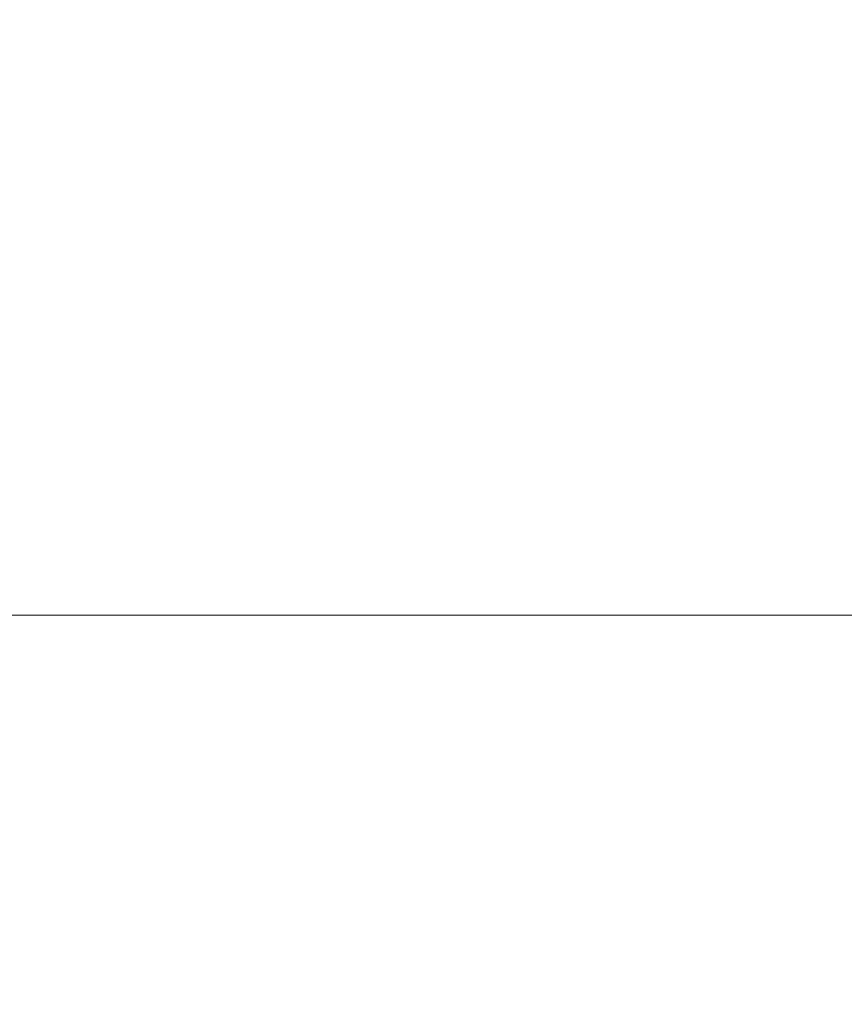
# Model space of a CAD drawing. Header units: centimetres. Extents: x -26.3 to 27.5, y 4.2 to 67.9.
# Tile 172 of 256: x -8.2315 to -8.2006, y 5.8857 to 5.9225. Entities that reach past the tile are written whole.
import ezdxf

# ---------------------------------------------------------------- set-up
doc = ezdxf.new("R2010")
doc.units = ezdxf.units.CM
doc.header["$LTSCALE"] = 2.54
doc.layers.add('Lucido design-1', color=7, linetype='Continuous')

# ---------------------------------------------------------------- blocks, each defined once
blk = doc.blocks.new('Gruppo-2-1')
at = {"color": 7, "linetype": 'Continuous', "lineweight": 9}
for points, invisible_edges in [([(-8.202713, 5.926642, -1147.861861), (-8.20164, 5.92296, -1147.861861), (-8.203601, 5.922435, -1147.865425), (-8.204649, 5.926031, -1147.865425)], 15), ([(-8.200697, 5.9265, -1111.758213), (-8.199658, 5.922834, -1111.758213), (-8.201481, 5.922359, -1111.761861), (-8.202498, 5.925949, -1111.761861)], 15), ([(-8.223801, 5.926198, -1147.887573), (-8.222727, 5.923437, -1147.887573), (-8.225588, 5.922396, -1147.890276), (-8.226614, 5.925033, -1147.890276)], 15), ([(-8.214783, 5.926328, -1147.878734), (-8.213712, 5.923174, -1147.878734), (-8.216287, 5.922362, -1147.881797), (-8.21732, 5.925405, -1147.881797)], 15), ([(-8.204649, 5.926031, -1147.865425), (-8.203601, 5.922435, -1147.865425), (-8.205699, 5.921873, -1147.8689), (-8.206721, 5.925378, -1147.8689)], 15), ([(-8.202498, 5.925949, -1111.761861), (-8.201481, 5.922359, -1111.761861), (-8.203446, 5.921847, -1111.765425), (-8.204439, 5.925354, -1111.765425)], 15), ([(-8.230304, 5.925631, -1111.792851), (-8.229276, 5.923222, -1111.792851), (-8.232334, 5.921993, -1111.795328), (-8.233307, 5.924273, -1111.795328)], 15), ([(-8.223529, 5.925531, -1111.787573), (-8.222511, 5.922834, -1111.787573), (-8.225382, 5.92182, -1111.790276), (-8.226354, 5.924396, -1111.790276)], 15), ([(-8.21732, 5.925405, -1147.881797), (-8.216287, 5.922362, -1147.881797), (-8.218976, 5.921514, -1147.884745), (-8.219969, 5.924441, -1147.884745)], 15), ([(-8.21454, 5.92565, -1111.778734), (-8.213525, 5.922572, -1111.778734), (-8.216106, 5.921781, -1111.781797), (-8.217085, 5.924751, -1111.781797)], 15), ([(-25.986537, 5.925376, -1111.017382), (-25.986537, 5.921853, -1111.016546), (27.113463, 5.921853, -1111.016546), (27.113463, 5.925376, -1111.017382)], 10), ([(-25.986537, 5.925376, -1147.117382), (-25.986537, 5.921853, -1147.116546), (27.113463, 5.921853, -1147.116546), (27.113463, 5.925376, -1147.117382)], 10), ([(-8.226614, 5.925033, -1147.890276), (-8.225588, 5.922396, -1147.890276), (-8.228547, 5.921319, -1147.892851), (-8.229523, 5.923828, -1147.892851)], 15), ([(-8.206721, 5.925378, -1147.8689), (-8.205699, 5.921873, -1147.8689), (-8.207931, 5.921274, -1147.87228), (-8.208925, 5.924683, -1147.87228)], 15), ([(-8.204439, 5.925354, -1111.765425), (-8.203446, 5.921847, -1111.765425), (-8.205548, 5.9213, -1111.7689), (-8.206516, 5.924718, -1111.7689)], 15), ([(-8.217085, 5.924751, -1111.781797), (-8.216106, 5.921781, -1111.781797), (-8.218802, 5.920956, -1111.784745), (-8.219744, 5.923812, -1111.784745)], 15), ([(-8.208925, 5.924683, -1147.87228), (-8.207931, 5.921274, -1147.87228), (-8.210293, 5.920642, -1147.87556), (-8.211257, 5.923948, -1147.87556)], 15), ([(-8.206516, 5.924718, -1111.7689), (-8.205548, 5.9213, -1111.7689), (-8.207784, 5.920718, -1111.77228), (-8.208726, 5.924042, -1111.77228)], 15), ([(-8.226354, 5.924396, -1111.790276), (-8.225382, 5.92182, -1111.790276), (-8.228351, 5.920771, -1111.792851), (-8.229276, 5.923222, -1111.792851)], 15), ([(-8.219969, 5.924441, -1147.884745), (-8.218976, 5.921514, -1147.884745), (-8.221775, 5.920632, -1147.887573), (-8.222727, 5.923437, -1147.887573)], 15), ([(-8.211257, 5.923948, -1147.87556), (-8.210293, 5.920642, -1147.87556), (-8.21278, 5.919975, -1147.878734), (-8.213712, 5.923174, -1147.878734)], 15), ([(-8.208726, 5.924042, -1111.77228), (-8.207784, 5.920718, -1111.77228), (-8.21015, 5.920102, -1111.77556), (-8.211063, 5.923326, -1111.77556)], 15), ([(-8.229523, 5.923828, -1147.892851), (-8.228547, 5.921319, -1147.892851), (-8.231645, 5.920191, -1147.895328), (-8.232568, 5.922567, -1147.895328)], 15), ([(-8.219744, 5.923812, -1111.784745), (-8.218802, 5.920956, -1111.784745), (-8.221608, 5.920096, -1111.787573), (-8.222511, 5.922834, -1111.787573)], 15), ([(-8.229276, 5.923222, -1111.792851), (-8.228351, 5.920771, -1111.792851), (-8.231459, 5.919673, -1111.795328), (-8.232334, 5.921993, -1111.795328)], 15), ([(-8.222727, 5.923437, -1147.887573), (-8.221775, 5.920632, -1147.887573), (-8.224678, 5.919716, -1147.890276), (-8.225588, 5.922396, -1147.890276)], 15), ([(-8.211063, 5.923326, -1111.77556), (-8.21015, 5.920102, -1111.77556), (-8.212642, 5.919453, -1111.778734), (-8.213525, 5.922572, -1111.778734)], 15), ([(-8.199821, 5.923448, -1147.858213), (-8.19889, 5.919643, -1147.858213), (-8.200729, 5.919235, -1147.861861), (-8.20164, 5.92296, -1147.861861)], 15), ([(-8.222511, 5.922834, -1111.787573), (-8.221608, 5.920096, -1111.787573), (-8.22452, 5.919205, -1111.790276), (-8.225382, 5.92182, -1111.790276)], 15), ([(-8.213712, 5.923174, -1147.878734), (-8.21278, 5.919975, -1147.878734), (-8.215387, 5.919277, -1147.881797), (-8.216287, 5.922362, -1147.881797)], 15), ([(-8.20164, 5.92296, -1147.861861), (-8.200729, 5.919235, -1147.861861), (-8.202711, 5.918796, -1147.865425), (-8.203601, 5.922435, -1147.865425)], 15), ([(-8.199658, 5.922834, -1111.758213), (-8.198777, 5.919126, -1111.758213), (-8.200618, 5.918729, -1111.761861), (-8.201481, 5.922359, -1111.761861)], 15), ([(-8.213525, 5.922572, -1111.778734), (-8.212642, 5.919453, -1111.778734), (-8.215254, 5.918773, -1111.781797), (-8.216106, 5.921781, -1111.781797)], 15), ([(-8.225588, 5.922396, -1147.890276), (-8.224678, 5.919716, -1147.890276), (-8.227682, 5.918769, -1147.892851), (-8.228547, 5.921319, -1147.892851)], 15), ([(-8.216287, 5.922362, -1147.881797), (-8.215387, 5.919277, -1147.881797), (-8.218111, 5.918547, -1147.884745), (-8.218976, 5.921514, -1147.884745)], 15), ([(-8.203601, 5.922435, -1147.865425), (-8.202711, 5.918796, -1147.865425), (-8.204831, 5.918326, -1147.8689), (-8.205699, 5.921873, -1147.8689)], 15), ([(-8.201481, 5.922359, -1111.761861), (-8.200618, 5.918729, -1111.761861), (-8.202602, 5.918301, -1111.765425), (-8.203446, 5.921847, -1111.765425)], 15), ([(27.113463, 5.921201, -1111.016391), (27.113463, 5.921853, -1111.016546), (-25.986537, 5.921853, -1111.016546), (-25.986537, 5.921201, -1111.016391)], 10), ([(27.113463, 5.921201, -1147.116391), (27.113463, 5.921853, -1147.116546), (-25.986537, 5.921853, -1147.116546), (-25.986537, 5.921201, -1147.116391)], 10), ([(-8.232334, 5.921993, -1111.795328), (-8.231459, 5.919673, -1111.795328), (-8.23461, 5.918559, -1111.797632), (-8.235435, 5.920747, -1111.797632)], 15), ([(-8.225382, 5.92182, -1111.790276), (-8.22452, 5.919205, -1111.790276), (-8.22753, 5.918283, -1111.792851), (-8.228351, 5.920771, -1111.792851)], 15), ([(-8.216106, 5.921781, -1111.781797), (-8.215254, 5.918773, -1111.781797), (-8.217983, 5.918062, -1111.784745), (-8.218802, 5.920956, -1111.784745)], 15), ([(-8.205699, 5.921873, -1147.8689), (-8.204831, 5.918326, -1147.8689), (-8.207087, 5.917826, -1147.87228), (-8.207931, 5.921274, -1147.87228)], 15), ([(-8.203446, 5.921847, -1111.765425), (-8.202602, 5.918301, -1111.765425), (-8.204726, 5.917844, -1111.7689), (-8.205548, 5.9213, -1111.7689)], 15), ([(-8.218976, 5.921514, -1147.884745), (-8.218111, 5.918547, -1147.884745), (-8.220946, 5.917787, -1147.887573), (-8.221775, 5.920632, -1147.887573)], 15), ([(-25.986537, 5.921201, -1111.016391), (-25.986537, 5.917575, -1111.015694), (27.113463, 5.917575, -1111.015694), (27.113463, 5.921201, -1111.016391)], 10), ([(-25.986537, 5.921201, -1147.116391), (-25.986537, 5.917575, -1147.115694), (27.113463, 5.917575, -1147.115694), (27.113463, 5.921201, -1147.116391)], 10), ([(-8.228547, 5.921319, -1147.892851), (-8.227682, 5.918769, -1147.892851), (-8.230826, 5.917778, -1147.895328), (-8.231645, 5.920191, -1147.895328)], 15), ([(-8.207931, 5.921274, -1147.87228), (-8.207087, 5.917826, -1147.87228), (-8.209474, 5.917296, -1147.87556), (-8.210293, 5.920642, -1147.87556)], 15), ([(-8.205548, 5.9213, -1111.7689), (-8.204726, 5.917844, -1111.7689), (-8.206985, 5.917357, -1111.77228), (-8.207784, 5.920718, -1111.77228)], 15), ([(-8.228351, 5.920771, -1111.792851), (-8.22753, 5.918283, -1111.792851), (-8.230682, 5.917317, -1111.795328), (-8.231459, 5.919673, -1111.795328)], 15), ([(-8.221775, 5.920632, -1147.887573), (-8.220946, 5.917787, -1147.887573), (-8.223887, 5.916999, -1147.890276), (-8.224678, 5.919716, -1147.890276)], 15), ([(-8.218802, 5.920956, -1111.784745), (-8.217983, 5.918062, -1111.784745), (-8.220823, 5.917323, -1111.787573), (-8.221608, 5.920096, -1111.787573)], 15), ([(-8.210293, 5.920642, -1147.87556), (-8.209474, 5.917296, -1147.87556), (-8.211988, 5.916739, -1147.878734), (-8.21278, 5.919975, -1147.878734)], 15), ([(-8.207784, 5.920718, -1111.77228), (-8.206985, 5.917357, -1111.77228), (-8.209375, 5.916842, -1111.77556), (-8.21015, 5.920102, -1111.77556)], 15), ([(-8.231645, 5.920191, -1147.895328), (-8.230826, 5.917778, -1147.895328), (-8.234013, 5.916773, -1147.897632), (-8.234785, 5.919048, -1147.897632)], 15), ([(-8.221608, 5.920096, -1111.787573), (-8.220823, 5.917323, -1111.787573), (-8.223769, 5.916556, -1111.790276), (-8.22452, 5.919205, -1111.790276)], 15), ([(-8.21278, 5.919975, -1147.878734), (-8.211988, 5.916739, -1147.878734), (-8.214624, 5.916155, -1147.881797), (-8.215387, 5.919277, -1147.881797)], 15), ([(-8.21015, 5.920102, -1111.77556), (-8.209375, 5.916842, -1111.77556), (-8.211892, 5.916299, -1111.778734), (-8.212642, 5.919453, -1111.778734)], 15), ([(-8.231459, 5.919673, -1111.795328), (-8.230682, 5.917317, -1111.795328), (-8.233878, 5.916339, -1111.797632), (-8.23461, 5.918559, -1111.797632)], 15), ([(-8.224678, 5.919716, -1147.890276), (-8.223887, 5.916999, -1147.890276), (-8.226928, 5.916184, -1147.892851), (-8.227682, 5.918769, -1147.892851)], 15), ([(-8.19889, 5.919643, -1147.858213), (-8.198126, 5.915801, -1147.858213), (-8.199981, 5.915474, -1147.861861), (-8.200729, 5.919235, -1147.861861)], 15), ([(-8.22452, 5.919205, -1111.790276), (-8.223769, 5.916556, -1111.790276), (-8.226817, 5.915762, -1111.792851), (-8.22753, 5.918283, -1111.792851)], 15), ([(-8.215387, 5.919277, -1147.881797), (-8.214624, 5.916155, -1147.881797), (-8.217376, 5.915545, -1147.884745), (-8.218111, 5.918547, -1147.884745)], 15), ([(-8.212642, 5.919453, -1111.778734), (-8.211892, 5.916299, -1111.778734), (-8.214531, 5.915731, -1111.781797), (-8.215254, 5.918773, -1111.781797)], 15), ([(-8.200729, 5.919235, -1147.861861), (-8.199981, 5.915474, -1147.861861), (-8.20198, 5.915122, -1147.865425), (-8.202711, 5.918796, -1147.865425)], 15), ([(-8.227682, 5.918769, -1147.892851), (-8.226928, 5.916184, -1147.892851), (-8.230112, 5.915331, -1147.895328), (-8.230826, 5.917778, -1147.895328)], 15), ([(-8.215254, 5.918773, -1111.781797), (-8.214531, 5.915731, -1111.781797), (-8.217287, 5.915137, -1111.784745), (-8.217983, 5.918062, -1111.784745)], 15), ([(-8.202711, 5.918796, -1147.865425), (-8.20198, 5.915122, -1147.865425), (-8.204119, 5.914745, -1147.8689), (-8.204831, 5.918326, -1147.8689)], 15), ([(-8.218111, 5.918547, -1147.884745), (-8.217376, 5.915545, -1147.884745), (-8.220242, 5.914909, -1147.887573), (-8.220946, 5.917787, -1147.887573)], 15), ([(-8.200618, 5.918729, -1111.761861), (-8.19991, 5.915066, -1111.761861), (-8.20191, 5.914723, -1111.765425), (-8.202602, 5.918301, -1111.765425)], 15), ([(-8.22753, 5.918283, -1111.792851), (-8.226817, 5.915762, -1111.792851), (-8.230007, 5.914931, -1111.795328), (-8.230682, 5.917317, -1111.795328)], 15), ([(-8.217983, 5.918062, -1111.784745), (-8.217287, 5.915137, -1111.784745), (-8.220156, 5.914518, -1111.787573), (-8.220823, 5.917323, -1111.787573)], 15), ([(-8.204831, 5.918326, -1147.8689), (-8.204119, 5.914745, -1147.8689), (-8.206395, 5.914343, -1147.87228), (-8.207087, 5.917826, -1147.87228)], 15), ([(-8.202602, 5.918301, -1111.765425), (-8.20191, 5.914723, -1111.765425), (-8.204051, 5.914356, -1111.7689), (-8.204726, 5.917844, -1111.7689)], 15), ([(-8.230826, 5.917778, -1147.895328), (-8.230112, 5.915331, -1147.895328), (-8.23334, 5.914466, -1147.897632), (-8.234013, 5.916773, -1147.897632)], 15), ([(-8.220946, 5.917787, -1147.887573), (-8.220242, 5.914909, -1147.887573), (-8.223214, 5.91425, -1147.890276), (-8.223887, 5.916999, -1147.890276)], 15), ([(-8.207087, 5.917826, -1147.87228), (-8.206395, 5.914343, -1147.87228), (-8.208803, 5.913919, -1147.87556), (-8.209474, 5.917296, -1147.87556)], 15), ([(-8.204726, 5.917844, -1111.7689), (-8.204051, 5.914356, -1111.7689), (-8.206329, 5.913965, -1111.77228), (-8.206985, 5.917357, -1111.77228)], 15), ([(27.113463, 5.91698, -1111.01558), (27.113463, 5.917575, -1111.015694), (-25.986537, 5.917575, -1111.015694), (-25.986537, 5.91698, -1111.01558)], 10), ([(27.113463, 5.91698, -1147.11558), (27.113463, 5.917575, -1147.115694), (-25.986537, 5.917575, -1147.115694), (-25.986537, 5.91698, -1147.11558)], 10), ([(-8.230682, 5.917317, -1111.795328), (-8.230007, 5.914931, -1111.795328), (-8.233241, 5.914089, -1111.797632), (-8.233878, 5.916339, -1111.797632)], 15), ([(-8.220823, 5.917323, -1111.787573), (-8.220156, 5.914518, -1111.787573), (-8.223132, 5.913877, -1111.790276), (-8.223769, 5.916556, -1111.790276)], 15), ([(-8.209474, 5.917296, -1147.87556), (-8.208803, 5.913919, -1147.87556), (-8.211338, 5.913472, -1147.878734), (-8.211988, 5.916739, -1147.878734)], 15), ([(-8.206985, 5.917357, -1111.77228), (-8.206329, 5.913965, -1111.77228), (-8.208739, 5.913552, -1111.77556), (-8.209375, 5.916842, -1111.77556)], 15), ([(-25.986537, 5.91698, -1111.01558), (-25.986537, 5.913263, -1111.01503), (27.113463, 5.913263, -1111.01503), (27.113463, 5.91698, -1111.01558)], 10), ([(-25.986537, 5.91698, -1147.11558), (-25.986537, 5.913263, -1147.11503), (27.113463, 5.913263, -1147.11503), (27.113463, 5.91698, -1147.11558)], 10), ([(-8.223887, 5.916999, -1147.890276), (-8.223214, 5.91425, -1147.890276), (-8.226288, 5.913569, -1147.892851), (-8.226928, 5.916184, -1147.892851)], 15), ([(-8.223769, 5.916556, -1111.790276), (-8.223132, 5.913877, -1111.790276), (-8.226211, 5.913213, -1111.792851), (-8.226817, 5.915762, -1111.792851)], 15), ([(-8.211988, 5.916739, -1147.878734), (-8.211338, 5.913472, -1147.878734), (-8.213997, 5.913003, -1147.881797), (-8.214624, 5.916155, -1147.881797)], 15), ([(-8.209375, 5.916842, -1111.77556), (-8.208739, 5.913552, -1111.77556), (-8.211276, 5.913117, -1111.778734), (-8.211892, 5.916299, -1111.778734)], 15), ([(-8.226928, 5.916184, -1147.892851), (-8.226288, 5.913569, -1147.892851), (-8.229507, 5.912855, -1147.895328), (-8.230112, 5.915331, -1147.895328)], 15), ([(-8.211892, 5.916299, -1111.778734), (-8.211276, 5.913117, -1111.778734), (-8.213937, 5.912661, -1111.781797), (-8.214531, 5.915731, -1111.781797)], 15), ([(-8.214624, 5.916155, -1147.881797), (-8.213997, 5.913003, -1147.881797), (-8.216773, 5.912513, -1147.884745), (-8.217376, 5.915545, -1147.884745)], 15), ([(-8.226817, 5.915762, -1111.792851), (-8.226211, 5.913213, -1111.792851), (-8.229433, 5.912519, -1111.795328), (-8.230007, 5.914931, -1111.795328)], 15), ([(-8.217376, 5.915545, -1147.884745), (-8.216773, 5.912513, -1147.884745), (-8.219664, 5.912004, -1147.887573), (-8.220242, 5.914909, -1147.887573)], 15), ([(-8.214531, 5.915731, -1111.781797), (-8.213937, 5.912661, -1111.781797), (-8.216716, 5.912184, -1111.784745), (-8.217287, 5.915137, -1111.784745)], 15), ([(-8.199981, 5.915474, -1147.861861), (-8.199397, 5.911684, -1147.861861), (-8.20141, 5.911419, -1147.865425), (-8.20198, 5.915122, -1147.865425)], 15), ([(-8.230112, 5.915331, -1147.895328), (-8.229507, 5.912855, -1147.895328), (-8.232769, 5.912132, -1147.897632), (-8.23334, 5.914466, -1147.897632)], 15), ([(-8.217287, 5.915137, -1111.784745), (-8.216716, 5.912184, -1111.784745), (-8.219609, 5.911688, -1111.787573), (-8.220156, 5.914518, -1111.787573)], 15), ([(-8.20198, 5.915122, -1147.865425), (-8.20141, 5.911419, -1147.865425), (-8.203564, 5.911136, -1147.8689), (-8.204119, 5.914745, -1147.8689)], 15), ([(-8.230007, 5.914931, -1111.795328), (-8.229433, 5.912519, -1111.795328), (-8.2327, 5.911815, -1111.797632), (-8.233241, 5.914089, -1111.797632)], 15), ([(-8.220242, 5.914909, -1147.887573), (-8.219664, 5.912004, -1147.887573), (-8.222662, 5.911475, -1147.890276), (-8.223214, 5.91425, -1147.890276)], 15), ([(-8.204119, 5.914745, -1147.8689), (-8.203564, 5.911136, -1147.8689), (-8.205855, 5.910834, -1147.87228), (-8.206395, 5.914343, -1147.87228)], 15), ([(-8.20191, 5.914723, -1111.765425), (-8.201371, 5.911118, -1111.765425), (-8.203525, 5.910842, -1111.7689), (-8.204051, 5.914356, -1111.7689)], 15), ([(-8.19991, 5.915066, -1111.761861), (-8.199357, 5.911376, -1111.761861), (-8.201371, 5.911118, -1111.765425), (-8.20191, 5.914723, -1111.765425)], 15), ([(-8.220156, 5.914518, -1111.787573), (-8.219609, 5.911688, -1111.787573), (-8.222609, 5.911174, -1111.790276), (-8.223132, 5.913877, -1111.790276)], 15), ([(-8.206395, 5.914343, -1147.87228), (-8.205855, 5.910834, -1147.87228), (-8.208279, 5.910515, -1147.87556), (-8.208803, 5.913919, -1147.87556)], 15), ([(-8.204051, 5.914356, -1111.7689), (-8.203525, 5.910842, -1111.7689), (-8.205818, 5.910549, -1111.77228), (-8.206329, 5.913965, -1111.77228)], 15), ([(-8.223214, 5.91425, -1147.890276), (-8.222662, 5.911475, -1147.890276), (-8.225763, 5.910928, -1147.892851), (-8.226288, 5.913569, -1147.892851)], 15), ([(-8.223132, 5.913877, -1111.790276), (-8.222609, 5.911174, -1111.790276), (-8.225713, 5.910641, -1111.792851), (-8.226211, 5.913213, -1111.792851)], 15), ([(-8.208803, 5.913919, -1147.87556), (-8.208279, 5.910515, -1147.87556), (-8.210831, 5.910179, -1147.878734), (-8.211338, 5.913472, -1147.878734)], 15), ([(-8.206329, 5.913965, -1111.77228), (-8.205818, 5.910549, -1111.77228), (-8.208243, 5.910238, -1111.77556), (-8.208739, 5.913552, -1111.77556)], 15), ([(27.113463, 5.912721, -1111.014949), (27.113463, 5.913263, -1111.01503), (-25.986537, 5.913263, -1111.01503), (-25.986537, 5.912721, -1111.014949)], 10), ([(27.113463, 5.912721, -1147.114949), (27.113463, 5.913263, -1147.11503), (-25.986537, 5.913263, -1147.11503), (-25.986537, 5.912721, -1147.114949)], 10), ([(-8.226288, 5.913569, -1147.892851), (-8.225763, 5.910928, -1147.892851), (-8.229009, 5.910356, -1147.895328), (-8.229507, 5.912855, -1147.895328)], 15), ([(-8.211338, 5.913472, -1147.878734), (-8.210831, 5.910179, -1147.878734), (-8.213508, 5.909827, -1147.881797), (-8.213997, 5.913003, -1147.881797)], 15), ([(-8.208739, 5.913552, -1111.77556), (-8.208243, 5.910238, -1111.77556), (-8.210796, 5.909911, -1111.778734), (-8.211276, 5.913117, -1111.778734)], 15), ([(-8.226211, 5.913213, -1111.792851), (-8.225713, 5.910641, -1111.792851), (-8.228962, 5.910084, -1111.795328), (-8.229433, 5.912519, -1111.795328)], 15), ([(-8.213997, 5.913003, -1147.881797), (-8.213508, 5.909827, -1147.881797), (-8.216303, 5.909458, -1147.884745), (-8.216773, 5.912513, -1147.884745)], 15), ([(-8.211276, 5.913117, -1111.778734), (-8.210796, 5.909911, -1111.778734), (-8.213474, 5.909568, -1111.781797), (-8.213937, 5.912661, -1111.781797)], 15), ([(-25.986537, 5.912721, -1111.014949), (-25.986537, 5.908927, -1111.014554), (27.113463, 5.908927, -1111.014554), (27.113463, 5.912721, -1111.014949)], 10), ([(-25.986537, 5.912721, -1147.114949), (-25.986537, 5.908927, -1147.114554), (27.113463, 5.908927, -1147.114554), (27.113463, 5.912721, -1147.114949)], 10), ([(-8.229507, 5.912855, -1147.895328), (-8.229009, 5.910356, -1147.895328), (-8.2323, 5.909775, -1147.897632), (-8.232769, 5.912132, -1147.897632)], 15), ([(-8.229433, 5.912519, -1111.795328), (-8.228962, 5.910084, -1111.795328), (-8.232256, 5.90952, -1111.797632), (-8.2327, 5.911815, -1111.797632)], 15), ([(-8.216773, 5.912513, -1147.884745), (-8.216303, 5.909458, -1147.884745), (-8.219213, 5.909075, -1147.887573), (-8.219664, 5.912004, -1147.887573)], 15), ([(-8.213937, 5.912661, -1111.781797), (-8.213474, 5.909568, -1111.781797), (-8.216271, 5.90921, -1111.784745), (-8.216716, 5.912184, -1111.784745)], 15), ([(-8.216716, 5.912184, -1111.784745), (-8.216271, 5.90921, -1111.784745), (-8.219182, 5.908837, -1111.787573), (-8.219609, 5.911688, -1111.787573)], 15), ([(-8.219664, 5.912004, -1147.887573), (-8.219213, 5.909075, -1147.887573), (-8.222231, 5.908678, -1147.890276), (-8.222662, 5.911475, -1147.890276)], 15), ([(-8.222662, 5.911475, -1147.890276), (-8.222231, 5.908678, -1147.890276), (-8.225353, 5.908267, -1147.892851), (-8.225763, 5.910928, -1147.892851)], 15), ([(-8.219609, 5.911688, -1111.787573), (-8.219182, 5.908837, -1111.787573), (-8.222202, 5.90845, -1111.790276), (-8.222609, 5.911174, -1111.790276)], 15), ([(-8.20141, 5.911419, -1147.865425), (-8.201002, 5.907695, -1147.865425), (-8.203166, 5.907506, -1147.8689), (-8.203564, 5.911136, -1147.8689)], 15), ([(-8.199397, 5.911684, -1147.861861), (-8.19898, 5.907872, -1147.861861), (-8.201002, 5.907695, -1147.865425), (-8.20141, 5.911419, -1147.865425)], 15), ([(-8.222609, 5.911174, -1111.790276), (-8.222202, 5.90845, -1111.790276), (-8.225325, 5.908051, -1111.792851), (-8.225713, 5.910641, -1111.792851)], 15), ([(-8.203564, 5.911136, -1147.8689), (-8.203166, 5.907506, -1147.8689), (-8.205468, 5.907305, -1147.87228), (-8.205855, 5.910834, -1147.87228)], 15), ([(-8.201371, 5.911118, -1111.765425), (-8.200985, 5.907494, -1111.765425), (-8.203149, 5.907309, -1111.7689), (-8.203525, 5.910842, -1111.7689)], 15), ([(-8.199357, 5.911376, -1111.761861), (-8.198962, 5.907666, -1111.761861), (-8.200985, 5.907494, -1111.765425), (-8.201371, 5.911118, -1111.765425)], 15), ([(-8.225763, 5.910928, -1147.892851), (-8.225353, 5.908267, -1147.892851), (-8.228622, 5.907837, -1147.895328), (-8.229009, 5.910356, -1147.895328)], 15), ([(-8.205855, 5.910834, -1147.87228), (-8.205468, 5.907305, -1147.87228), (-8.207904, 5.907092, -1147.87556), (-8.208279, 5.910515, -1147.87556)], 15), ([(-8.203525, 5.910842, -1111.7689), (-8.203149, 5.907309, -1111.7689), (-8.205452, 5.907113, -1111.77228), (-8.205818, 5.910549, -1111.77228)], 15), ([(-8.229009, 5.910356, -1147.895328), (-8.228622, 5.907837, -1147.895328), (-8.231935, 5.907401, -1147.897632), (-8.2323, 5.909775, -1147.897632)], 15), ([(-8.225713, 5.910641, -1111.792851), (-8.225325, 5.908051, -1111.792851), (-8.228595, 5.907632, -1111.795328), (-8.228962, 5.910084, -1111.795328)], 15), ([(-8.208279, 5.910515, -1147.87556), (-8.207904, 5.907092, -1147.87556), (-8.210469, 5.906867, -1147.878734), (-8.210831, 5.910179, -1147.878734)], 15), ([(-8.205818, 5.910549, -1111.77228), (-8.205452, 5.907113, -1111.77228), (-8.207888, 5.906906, -1111.77556), (-8.208243, 5.910238, -1111.77556)], 15), ([(-8.228962, 5.910084, -1111.795328), (-8.228595, 5.907632, -1111.795328), (-8.23191, 5.907207, -1111.797632), (-8.232256, 5.90952, -1111.797632)], 15), ([(-8.210831, 5.910179, -1147.878734), (-8.210469, 5.906867, -1147.878734), (-8.213158, 5.906632, -1147.881797), (-8.213508, 5.909827, -1147.881797)], 15), ([(-8.208243, 5.910238, -1111.77556), (-8.207888, 5.906906, -1111.77556), (-8.210453, 5.906688, -1111.778734), (-8.210796, 5.909911, -1111.778734)], 15), ([(-8.213508, 5.909827, -1147.881797), (-8.213158, 5.906632, -1147.881797), (-8.215967, 5.906386, -1147.884745), (-8.216303, 5.909458, -1147.884745)], 15), ([(-8.213474, 5.909568, -1111.781797), (-8.213143, 5.906459, -1111.781797), (-8.215952, 5.90622, -1111.784745), (-8.216271, 5.90921, -1111.784745)], 15), ([(-8.210796, 5.909911, -1111.778734), (-8.210453, 5.906688, -1111.778734), (-8.213143, 5.906459, -1111.781797), (-8.213474, 5.909568, -1111.781797)], 15), ([(-8.216303, 5.909458, -1147.884745), (-8.215967, 5.906386, -1147.884745), (-8.21889, 5.90613, -1147.887573), (-8.219213, 5.909075, -1147.887573)], 15), ([(-8.216271, 5.90921, -1111.784745), (-8.215952, 5.90622, -1111.784745), (-8.218877, 5.905971, -1111.787573), (-8.219182, 5.908837, -1111.787573)], 15), ([(27.113463, 5.908431, -1111.014502), (27.113463, 5.908927, -1111.014554), (-25.986537, 5.908927, -1111.014554), (-25.986537, 5.908431, -1111.014502)], 10), ([(27.113463, 5.908431, -1147.114502), (27.113463, 5.908927, -1147.114554), (-25.986537, 5.908927, -1147.114554), (-25.986537, 5.908431, -1147.114502)], 10), ([(-8.219213, 5.909075, -1147.887573), (-8.21889, 5.90613, -1147.887573), (-8.221923, 5.905865, -1147.890276), (-8.222231, 5.908678, -1147.890276)], 15), ([(-8.219182, 5.908837, -1111.787573), (-8.218877, 5.905971, -1111.787573), (-8.22191, 5.905713, -1111.790276), (-8.222202, 5.90845, -1111.790276)], 15), ([(-8.222231, 5.908678, -1147.890276), (-8.221923, 5.905865, -1147.890276), (-8.22506, 5.905591, -1147.892851), (-8.225353, 5.908267, -1147.892851)], 15), ([(-25.986537, 5.908431, -1111.014502), (-25.986537, 5.904573, -1111.014268), (27.113463, 5.904573, -1111.014268), (27.113463, 5.908431, -1111.014502)], 10), ([(-25.986537, 5.908431, -1147.114502), (-25.986537, 5.904573, -1147.114268), (27.113463, 5.904573, -1147.114268), (27.113463, 5.908431, -1147.114502)], 10), ([(-8.225353, 5.908267, -1147.892851), (-8.22506, 5.905591, -1147.892851), (-8.228344, 5.905303, -1147.895328), (-8.228622, 5.907837, -1147.895328)], 15), ([(-8.222202, 5.90845, -1111.790276), (-8.22191, 5.905713, -1111.790276), (-8.225048, 5.905446, -1111.792851), (-8.225325, 5.908051, -1111.792851)], 15), ([(-8.228622, 5.907837, -1147.895328), (-8.228344, 5.905303, -1147.895328), (-8.231673, 5.905012, -1147.897632), (-8.231935, 5.907401, -1147.897632)], 15), ([(-8.225325, 5.908051, -1111.792851), (-8.225048, 5.905446, -1111.792851), (-8.228332, 5.905166, -1111.795328), (-8.228595, 5.907632, -1111.795328)], 15), ([(-8.19898, 5.907872, -1147.861861), (-8.198729, 5.904046, -1147.861861), (-8.200757, 5.903957, -1147.865425), (-8.201002, 5.907695, -1147.865425)], 15), ([(-8.228595, 5.907632, -1111.795328), (-8.228332, 5.905166, -1111.795328), (-8.231662, 5.904883, -1111.797632), (-8.23191, 5.907207, -1111.797632)], 15), ([(-8.203166, 5.907506, -1147.8689), (-8.202927, 5.903863, -1147.8689), (-8.205236, 5.903762, -1147.87228), (-8.205468, 5.907305, -1147.87228)], 15), ([(-8.201002, 5.907695, -1147.865425), (-8.200757, 5.903957, -1147.865425), (-8.202927, 5.903863, -1147.8689), (-8.203166, 5.907506, -1147.8689)], 15), ([(-8.200985, 5.907494, -1111.765425), (-8.200753, 5.903856, -1111.765425), (-8.202923, 5.903764, -1111.7689), (-8.203149, 5.907309, -1111.7689)], 15), ([(-8.198962, 5.907666, -1111.761861), (-8.198724, 5.903942, -1111.761861), (-8.200753, 5.903856, -1111.765425), (-8.200985, 5.907494, -1111.765425)], 15), ([(-8.207904, 5.907092, -1147.87556), (-8.207678, 5.903655, -1147.87556), (-8.210251, 5.903543, -1147.878734), (-8.210469, 5.906867, -1147.878734)], 15), ([(-8.205468, 5.907305, -1147.87228), (-8.205236, 5.903762, -1147.87228), (-8.207678, 5.903655, -1147.87556), (-8.207904, 5.907092, -1147.87556)], 15), ([(-8.205452, 5.907113, -1111.77228), (-8.205232, 5.903666, -1111.77228), (-8.207674, 5.903562, -1111.77556), (-8.207888, 5.906906, -1111.77556)], 15), ([(-8.203149, 5.907309, -1111.7689), (-8.202923, 5.903764, -1111.7689), (-8.205232, 5.903666, -1111.77228), (-8.205452, 5.907113, -1111.77228)], 15), ([(-8.213158, 5.906632, -1147.881797), (-8.212948, 5.903425, -1147.881797), (-8.215765, 5.903302, -1147.884745), (-8.215967, 5.906386, -1147.884745)], 15), ([(-8.210469, 5.906867, -1147.878734), (-8.210251, 5.903543, -1147.878734), (-8.212948, 5.903425, -1147.881797), (-8.213158, 5.906632, -1147.881797)], 15), ([(-8.210453, 5.906688, -1111.778734), (-8.210247, 5.903453, -1111.778734), (-8.212944, 5.903338, -1111.781797), (-8.213143, 5.906459, -1111.781797)], 15), ([(-8.207888, 5.906906, -1111.77556), (-8.207674, 5.903562, -1111.77556), (-8.210247, 5.903453, -1111.778734), (-8.210453, 5.906688, -1111.778734)], 15), ([(-8.215967, 5.906386, -1147.884745), (-8.215765, 5.903302, -1147.884745), (-8.218697, 5.903174, -1147.887573), (-8.21889, 5.90613, -1147.887573)], 15), ([(-8.213143, 5.906459, -1111.781797), (-8.212944, 5.903338, -1111.781797), (-8.215761, 5.903219, -1111.784745), (-8.215952, 5.90622, -1111.784745)], 15), ([(-8.21889, 5.90613, -1147.887573), (-8.218697, 5.903174, -1147.887573), (-8.221738, 5.903041, -1147.890276), (-8.221923, 5.905865, -1147.890276)], 15), ([(-8.218877, 5.905971, -1111.787573), (-8.218693, 5.903094, -1111.787573), (-8.221735, 5.902965, -1111.790276), (-8.22191, 5.905713, -1111.790276)], 15), ([(-8.215952, 5.90622, -1111.784745), (-8.215761, 5.903219, -1111.784745), (-8.218693, 5.903094, -1111.787573), (-8.218877, 5.905971, -1111.787573)], 15), ([(-8.22506, 5.905591, -1147.892851), (-8.224884, 5.902904, -1147.892851), (-8.228177, 5.90276, -1147.895328), (-8.228344, 5.905303, -1147.895328)], 15), ([(-8.221923, 5.905865, -1147.890276), (-8.221738, 5.903041, -1147.890276), (-8.224884, 5.902904, -1147.892851), (-8.22506, 5.905591, -1147.892851)], 15), ([(-8.22191, 5.905713, -1111.790276), (-8.221735, 5.902965, -1111.790276), (-8.224881, 5.902831, -1111.792851), (-8.225048, 5.905446, -1111.792851)], 15), ([(-8.228344, 5.905303, -1147.895328), (-8.228177, 5.90276, -1147.895328), (-8.231516, 5.902614, -1147.897632), (-8.231673, 5.905012, -1147.897632)], 15), ([(-8.228332, 5.905166, -1111.795328), (-8.228174, 5.902691, -1111.795328), (-8.231513, 5.902549, -1111.797632), (-8.231662, 5.904883, -1111.797632)], 15), ([(-8.225048, 5.905446, -1111.792851), (-8.224881, 5.902831, -1111.792851), (-8.228174, 5.902691, -1111.795328), (-8.228332, 5.905166, -1111.795328)], 15), ([(27.113463, 5.904128, -1111.014241), (27.113463, 5.904573, -1111.014268), (-25.986537, 5.904573, -1111.014268), (-25.986537, 5.904128, -1111.014241)], 10), ([(27.113463, 5.904128, -1147.114241), (27.113463, 5.904573, -1147.114268), (-25.986537, 5.904573, -1147.114268), (-25.986537, 5.904128, -1147.114241)], 10), ([(-25.986537, 5.904128, -1111.014241), (-25.986537, 5.900212, -1111.014164), (27.113463, 5.900212, -1111.014164), (27.113463, 5.904128, -1111.014241)], 8), ([(-25.986537, 5.904128, -1147.114241), (-25.986537, 5.900212, -1147.114164), (27.113463, 5.900212, -1147.114164), (27.113463, 5.904128, -1147.114241)], 8), ([(-8.198729, 5.904046, -1147.861861), (-8.198645, 5.900212, -1147.861861), (-8.200675, 5.900212, -1147.865425), (-8.200757, 5.903957, -1147.865425)], 13), ([(-8.205236, 5.903762, -1147.87228), (-8.205158, 5.900212, -1147.87228), (-8.207603, 5.900212, -1147.87556), (-8.207678, 5.903655, -1147.87556)], 13), ([(-8.205232, 5.903666, -1111.77228), (-8.205158, 5.900212, -1111.77228), (-8.207603, 5.900212, -1111.77556), (-8.207674, 5.903562, -1111.77556)], 13), ([(-8.202927, 5.903863, -1147.8689), (-8.202848, 5.900212, -1147.8689), (-8.205158, 5.900212, -1147.87228), (-8.205236, 5.903762, -1147.87228)], 13), ([(-8.202923, 5.903764, -1111.7689), (-8.202848, 5.900212, -1111.7689), (-8.205158, 5.900212, -1111.77228), (-8.205232, 5.903666, -1111.77228)], 13), ([(-8.200757, 5.903957, -1147.865425), (-8.200675, 5.900212, -1147.865425), (-8.202848, 5.900212, -1147.8689), (-8.202927, 5.903863, -1147.8689)], 13), ([(-8.200753, 5.903856, -1111.765425), (-8.200675, 5.900212, -1111.765425), (-8.202848, 5.900212, -1111.7689), (-8.202923, 5.903764, -1111.7689)], 13), ([(-8.198724, 5.903942, -1111.761861), (-8.198645, 5.900212, -1111.761861), (-8.200675, 5.900212, -1111.765425), (-8.200753, 5.903856, -1111.765425)], 13), ([(-8.215765, 5.903302, -1147.884745), (-8.215697, 5.900212, -1147.884745), (-8.218632, 5.900212, -1147.887573), (-8.218697, 5.903174, -1147.887573)], 13), ([(-8.212948, 5.903425, -1147.881797), (-8.212878, 5.900212, -1147.881797), (-8.215697, 5.900212, -1147.884745), (-8.215765, 5.903302, -1147.884745)], 13), ([(-8.212944, 5.903338, -1111.781797), (-8.212878, 5.900212, -1111.781797), (-8.215697, 5.900212, -1111.784745), (-8.215761, 5.903219, -1111.784745)], 13), ([(-8.210251, 5.903543, -1147.878734), (-8.210178, 5.900212, -1147.878734), (-8.212878, 5.900212, -1147.881797), (-8.212948, 5.903425, -1147.881797)], 13), ([(-8.210247, 5.903453, -1111.778734), (-8.210178, 5.900212, -1111.778734), (-8.212878, 5.900212, -1111.781797), (-8.212944, 5.903338, -1111.781797)], 13), ([(-8.207678, 5.903655, -1147.87556), (-8.207603, 5.900212, -1147.87556), (-8.210178, 5.900212, -1147.878734), (-8.210251, 5.903543, -1147.878734)], 13), ([(-8.207674, 5.903562, -1111.77556), (-8.207603, 5.900212, -1111.77556), (-8.210178, 5.900212, -1111.778734), (-8.210247, 5.903453, -1111.778734)], 13), ([(-8.221738, 5.903041, -1147.890276), (-8.221677, 5.900212, -1147.890276), (-8.224825, 5.900212, -1147.892851), (-8.224884, 5.902904, -1147.892851)], 13), ([(-8.221735, 5.902965, -1111.790276), (-8.221677, 5.900212, -1111.790276), (-8.224825, 5.900212, -1111.792851), (-8.224881, 5.902831, -1111.792851)], 13), ([(-8.218697, 5.903174, -1147.887573), (-8.218632, 5.900212, -1147.887573), (-8.221677, 5.900212, -1147.890276), (-8.221738, 5.903041, -1147.890276)], 13), ([(-8.218693, 5.903094, -1111.787573), (-8.218632, 5.900212, -1111.787573), (-8.221677, 5.900212, -1111.790276), (-8.221735, 5.902965, -1111.790276)], 13), ([(-8.215761, 5.903219, -1111.784745), (-8.215697, 5.900212, -1111.784745), (-8.218632, 5.900212, -1111.787573), (-8.218693, 5.903094, -1111.787573)], 13), ([(-8.228177, 5.90276, -1147.895328), (-8.228122, 5.900212, -1147.895328), (-8.231464, 5.900212, -1147.897632), (-8.231516, 5.902614, -1147.897632)], 13), ([(-8.228174, 5.902691, -1111.795328), (-8.228122, 5.900212, -1111.795328), (-8.231464, 5.900212, -1111.797632), (-8.231513, 5.902549, -1111.797632)], 13), ([(-8.224884, 5.902904, -1147.892851), (-8.224825, 5.900212, -1147.892851), (-8.228122, 5.900212, -1147.895328), (-8.228177, 5.90276, -1147.895328)], 13), ([(-8.224881, 5.902831, -1111.792851), (-8.224825, 5.900212, -1111.792851), (-8.228122, 5.900212, -1111.795328), (-8.228174, 5.902691, -1111.795328)], 13), ([(-8.228421, 4.700212, -1111.795543), (-8.231468, 4.700212, -1111.797626), (-8.231464, 5.900212, -1111.797632)], 10), ([(-8.228421, 4.700212, -1147.895543), (-8.231468, 4.700212, -1147.897626), (-8.231464, 5.900212, -1147.897632)], 10), ([(-8.228421, 4.700212, -1111.795543), (-8.231464, 5.900212, -1111.797632), (-8.228122, 5.900212, -1111.795328)], 9), ([(-8.228421, 4.700212, -1147.895543), (-8.231464, 5.900212, -1147.897632), (-8.228122, 5.900212, -1147.895328)], 9), ([(-8.228122, 5.900212, -1111.795328), (-8.228126, 4.700212, -1111.795323), (-8.228421, 4.700212, -1111.795543)], 9), ([(-8.228122, 5.900212, -1147.895328), (-8.228126, 4.700212, -1147.895323), (-8.228421, 4.700212, -1147.895543)], 9), ([(-8.225142, 4.700212, -1111.793098), (-8.228126, 4.700212, -1111.795323), (-8.228122, 5.900212, -1111.795328), (-8.224825, 5.900212, -1111.792851)], 10), ([(-8.225142, 4.700212, -1147.893098), (-8.228126, 4.700212, -1147.895323), (-8.228122, 5.900212, -1147.895328), (-8.224825, 5.900212, -1147.892851)], 10), ([(-8.224825, 5.900212, -1111.792851), (-8.22483, 4.700212, -1111.792845), (-8.225142, 4.700212, -1111.793098)], 9), ([(-8.224825, 5.900212, -1147.892851), (-8.22483, 4.700212, -1147.892845), (-8.225142, 4.700212, -1147.893098)], 9), ([(-8.221968, 4.700212, -1111.790523), (-8.22483, 4.700212, -1111.792845), (-8.224825, 5.900212, -1111.792851)], 10), ([(-8.221968, 4.700212, -1147.890523), (-8.22483, 4.700212, -1147.892845), (-8.224825, 5.900212, -1147.892851)], 10), ([(-8.221968, 4.700212, -1111.790523), (-8.224825, 5.900212, -1111.792851), (-8.221677, 5.900212, -1111.790276)], 9), ([(-8.221968, 4.700212, -1147.890523), (-8.224825, 5.900212, -1147.892851), (-8.221677, 5.900212, -1147.890276)], 9), ([(-8.221677, 5.900212, -1111.790276), (-8.221681, 4.700212, -1111.790271), (-8.221968, 4.700212, -1111.790523)], 9), ([(-8.221677, 5.900212, -1147.890276), (-8.221681, 4.700212, -1147.890271), (-8.221968, 4.700212, -1147.890523)], 9), ([(-8.218904, 4.700212, -1111.787824), (-8.221681, 4.700212, -1111.790271), (-8.221677, 5.900212, -1111.790276)], 10), ([(-8.218904, 4.700212, -1147.887824), (-8.221681, 4.700212, -1147.890271), (-8.221677, 5.900212, -1147.890276)], 10), ([(-8.218904, 4.700212, -1111.787824), (-8.221677, 5.900212, -1111.790276), (-8.218632, 5.900212, -1111.787573)], 9), ([(-8.218904, 4.700212, -1147.887824), (-8.221677, 5.900212, -1147.890276), (-8.218632, 5.900212, -1147.887573)], 9), ([(-8.218632, 5.900212, -1111.787573), (-8.218637, 4.700212, -1111.787568), (-8.218904, 4.700212, -1111.787824)], 9), ([(-8.218632, 5.900212, -1147.887573), (-8.218637, 4.700212, -1147.887568), (-8.218904, 4.700212, -1147.887824)], 9), ([(-8.215956, 4.700212, -1111.785004), (-8.218637, 4.700212, -1111.787568), (-8.218632, 5.900212, -1111.787573)], 10), ([(-8.215956, 4.700212, -1147.885004), (-8.218637, 4.700212, -1147.887568), (-8.218632, 5.900212, -1147.887573)], 10), ([(-8.215956, 4.700212, -1111.785004), (-8.218632, 5.900212, -1111.787573), (-8.215697, 5.900212, -1111.784745)], 9), ([(-8.215956, 4.700212, -1147.885004), (-8.218632, 5.900212, -1147.887573), (-8.215697, 5.900212, -1147.884745)], 9), ([(-8.215697, 5.900212, -1111.784745), (-8.215702, 4.700212, -1111.78474), (-8.215956, 4.700212, -1111.785004)], 9), ([(-8.215697, 5.900212, -1147.884745), (-8.215702, 4.700212, -1147.88474), (-8.215956, 4.700212, -1147.885004)], 9), ([(-8.213129, 4.700212, -1111.782069), (-8.215702, 4.700212, -1111.78474), (-8.215697, 5.900212, -1111.784745), (-8.212878, 5.900212, -1111.781797)], 10), ([(-8.213129, 4.700212, -1147.882069), (-8.215702, 4.700212, -1147.88474), (-8.215697, 5.900212, -1147.884745), (-8.212878, 5.900212, -1147.881797)], 10), ([(-8.212878, 5.900212, -1111.781797), (-8.212883, 4.700212, -1111.781792), (-8.213129, 4.700212, -1111.782069)], 9), ([(-8.212878, 5.900212, -1147.881797), (-8.212883, 4.700212, -1147.881792), (-8.213129, 4.700212, -1147.882069)], 9), ([(-8.210425, 4.700212, -1111.779025), (-8.212883, 4.700212, -1111.781792), (-8.212878, 5.900212, -1111.781797), (-8.210178, 5.900212, -1111.778734)], 10), ([(-8.210425, 4.700212, -1147.879025), (-8.212883, 4.700212, -1147.881792), (-8.212878, 5.900212, -1147.881797), (-8.210178, 5.900212, -1147.878734)], 10), ([(-8.210178, 5.900212, -1111.778734), (-8.210183, 4.700212, -1111.778729), (-8.210425, 4.700212, -1111.779025)], 9), ([(-8.210178, 5.900212, -1147.878734), (-8.210183, 4.700212, -1147.878729), (-8.210425, 4.700212, -1147.879025)], 9), ([(-8.20785, 4.700212, -1111.775876), (-8.210183, 4.700212, -1111.778729), (-8.210178, 5.900212, -1111.778734), (-8.207603, 5.900212, -1111.77556)], 10), ([(-8.20785, 4.700212, -1147.875876), (-8.210183, 4.700212, -1147.878729), (-8.210178, 5.900212, -1147.878734), (-8.207603, 5.900212, -1147.87556)], 10), ([(-8.207603, 5.900212, -1111.77556), (-8.207609, 4.700212, -1111.775555), (-8.20785, 4.700212, -1111.775876)], 9), ([(-8.207603, 5.900212, -1147.87556), (-8.207609, 4.700212, -1147.875555), (-8.20785, 4.700212, -1147.875876)], 9), ([(-8.205373, 4.700212, -1111.77258), (-8.207609, 4.700212, -1111.775555), (-8.207603, 5.900212, -1111.77556)], 10), ([(-8.205373, 4.700212, -1147.87258), (-8.207609, 4.700212, -1147.875555), (-8.207603, 5.900212, -1147.87556)], 10), ([(-8.205373, 4.700212, -1111.77258), (-8.207603, 5.900212, -1111.77556), (-8.205158, 5.900212, -1111.77228)], 9), ([(-8.205373, 4.700212, -1147.87258), (-8.207603, 5.900212, -1147.87556), (-8.205158, 5.900212, -1147.87228)], 9), ([(-8.205158, 5.900212, -1111.77228), (-8.205164, 4.700212, -1111.772276), (-8.205373, 4.700212, -1111.77258)], 9), ([(-8.205158, 5.900212, -1147.87228), (-8.205164, 4.700212, -1147.872276), (-8.205373, 4.700212, -1147.87258)], 9), ([(-8.20307, 4.700212, -1111.769238), (-8.205164, 4.700212, -1111.772276), (-8.205158, 5.900212, -1111.77228), (-8.202848, 5.900212, -1111.7689)], 10), ([(-8.20307, 4.700212, -1147.869238), (-8.205164, 4.700212, -1147.872276), (-8.205158, 5.900212, -1147.87228), (-8.202848, 5.900212, -1147.8689)], 10), ([(-8.202848, 5.900212, -1111.7689), (-8.202854, 4.700212, -1111.768896), (-8.20307, 4.700212, -1111.769238)], 9), ([(-8.202848, 5.900212, -1147.8689), (-8.202854, 4.700212, -1147.868896), (-8.20307, 4.700212, -1147.869238)], 9), ([(-8.200905, 4.700212, -1111.765808), (-8.202854, 4.700212, -1111.768896), (-8.202848, 5.900212, -1111.7689), (-8.200675, 5.900212, -1111.765425)], 10), ([(-8.200905, 4.700212, -1147.865808), (-8.202854, 4.700212, -1147.868896), (-8.202848, 5.900212, -1147.8689), (-8.200675, 5.900212, -1147.865425)], 10), ([(-8.200675, 5.900212, -1111.765425), (-8.200682, 4.700212, -1111.765421), (-8.200905, 4.700212, -1111.765808)], 9), ([(-8.200675, 5.900212, -1147.865425), (-8.200682, 4.700212, -1147.865421), (-8.200905, 4.700212, -1147.865808)], 9), ([(-8.198884, 4.700212, -1111.762298), (-8.200682, 4.700212, -1111.765421), (-8.200675, 5.900212, -1111.765425), (-8.198645, 5.900212, -1111.761861)], 10), ([(-8.198884, 4.700212, -1147.862298), (-8.200682, 4.700212, -1147.865421), (-8.200675, 5.900212, -1147.865425), (-8.198645, 5.900212, -1147.861861)], 10)]:
    blk.add_3dface(points, dxfattribs=dict(at, invisible_edges=invisible_edges))
for points in [[(-25.986537, 5.900212, -1111.014164), (-25.986537, 4.300212, -1111.014164), (27.113463, 4.300212, -1111.014164), (27.113463, 5.900212, -1111.014164)], [(-25.986537, 5.900212, -1147.114164), (-25.986537, 4.300212, -1147.114164), (27.113463, 4.300212, -1147.114164), (27.113463, 5.900212, -1147.114164)]]:
    blk.add_3dface(points, dxfattribs=at)
blk = doc.blocks.new('Gruppo-3-1')
at = {"color": 7}
blk.add_blockref('Gruppo-2-1', (0, 0), dxfattribs=at)

msp = doc.modelspace()

# ---------------------------------------------------------------- block references
at = {"layer": 'Lucido design-1', "color": 7}
msp.add_blockref('Gruppo-3-1', (0, 0), dxfattribs=at)

doc.saveas('drawing.dxf')
